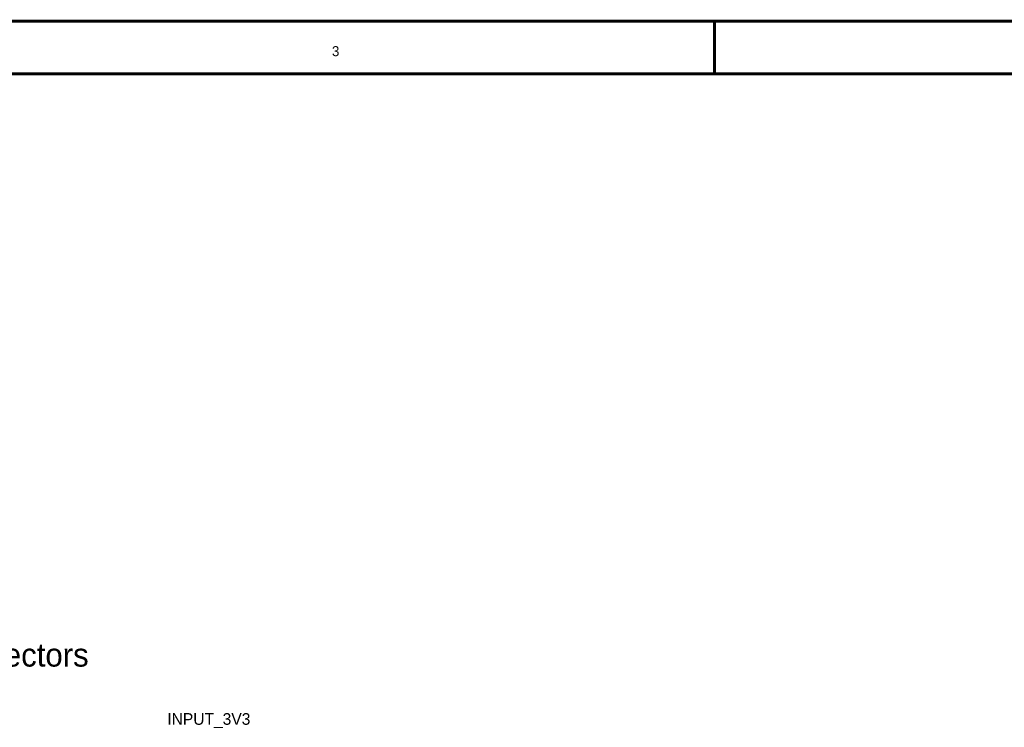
# Model space of a CAD drawing. Header units: inches. Extents: x 0 to 17, y 0 to 11.
# Tile 36 of 37: x 5.9 to 9.6, y 8.3 to 11. Entities that reach past the tile are written whole.
import ezdxf

# ---------------------------------------------------------------- set-up
doc = ezdxf.new("R2010")
doc.units = ezdxf.units.IN
doc.header["$MEASUREMENT"] = 0
doc.layers.add('Sheet', color=255, linetype='Continuous')

msp = doc.modelspace()

# ---------------------------------------------------------------- linework, layer by layer
at = {"layer": 'Sheet'}
for points in [[(0.0008, 11, 0.0118, 0.0118, 0), (17, 11, 0.0118, 0.0118, 0), (17, 0, 0.0118, 0.0118, 0), (0.0008, 0, 0.0118, 0.0118, 0), (0.0008, 11, 0.0118, 0.0118, 0)], [(0.0008, 11, 0.0039, 0.0039, 0), (0.0008, 0, 0.0039, 0.0039, 0), (17, 0, 0.0039, 0.0039, 0), (17, 11, 0.0039, 0.0039, 0), (0.0008, 11, 0.0039, 0.0039, 0), (0.0008, 11, 0.0039, 0.0039, 0)], [(0.2006, 10.7994, 0.0118, 0.0118, 0), (16.8002, 10.7994, 0.0118, 0.0118, 0), (16.8002, 0.1998, 0.0118, 0.0118, 0), (0.2006, 0.1998, 0.0118, 0.0118, 0), (0.2006, 10.7994, 0.0118, 0.0118, 0)], [(0.2006, 10.7994, 0.0039, 0.0039, 0), (0.2006, 0.1998, 0.0039, 0.0039, 0), (16.8002, 0.1998, 0.0039, 0.0039, 0), (16.8002, 10.7994, 0.0039, 0.0039, 0), (0.2006, 10.7994, 0.0039, 0.0039, 0), (0.2006, 10.7994, 0.0039, 0.0039, 0)]]:
    msp.add_lwpolyline(points, format="xyseb", close=True, dxfattribs=at)
msp.add_lwpolyline([(8.5, 11, 0.0118, 0.0118, 0), (8.5, 10.7998, 0.0118, 0.0118, 0)], format="xyseb", dxfattribs=at)

# ---------------------------------------------------------------- texts
for s, height, p in [('3', 0.0381, (7.041, 10.8668)), ('Connectors', 0.08881, (5.506, 8.5386)), ('INPUT_3V3', 0.04441, (6.4131, 8.3166))]:
    msp.add_text(s, height=height, dxfattribs=at).set_placement(p)

doc.saveas('drawing.dxf')
